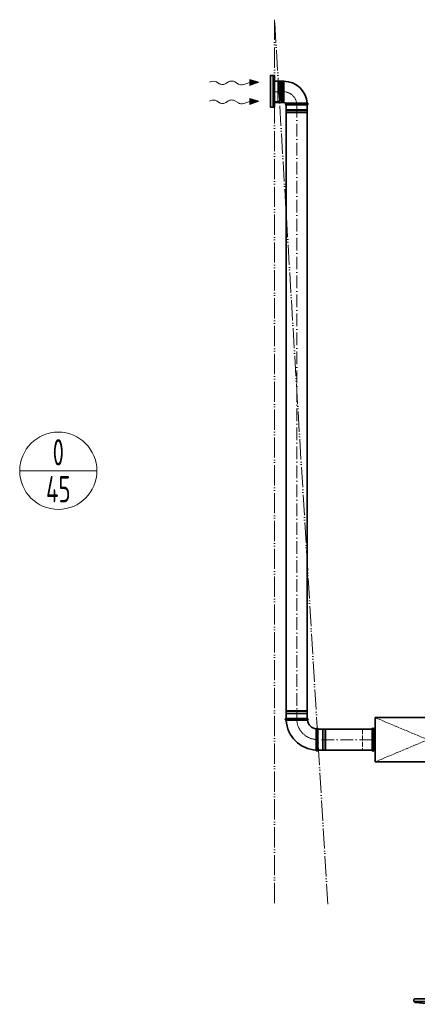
# Model space of a CAD drawing. Header units: millimetres. Extents: x -118717 to 8962, y 22910 to 145283.
# Tile 25 of 193: x -85106 to -83218, y 68647 to 73321. Entities that reach past the tile are written whole.
import ezdxf
from ezdxf.enums import TextEntityAlignment as Align

# ---------------------------------------------------------------- set-up
doc = ezdxf.new("R2010")
doc.units = ezdxf.units.MM
for name, pattern in [('ACAD_ISO02W100', [15, 12, -3]), ('ACAD_ISO05W100', [33, 24, -3, 0, -3, 0, -3]), ('ACAD_ISO10W100', [18, 12, -3, 0, -3])]:
    doc.linetypes.add(name, pattern=pattern)
for name, color, linetype, lineweight in [('VZT_05 ETA (ODVOD) - OBRYS', 6, 'Continuous', 35), ('VZT_06 ETA (ODVOD) - OSA', 6, 'ACAD_ISO10W100', 5), ('VZT_30 DISTRIBUČNÍ PRVKY - OBRYS', 1, 'Continuous', 35), ('VZT_35 TLUMIČE HLUKU - OBRYS', 1, 'Continuous', 35), ('VZT_36 TLUMIČE HLUKU - OSA', 1, 'ACAD_ISO10W100', 5), ('VZT_37 TLUMIČE HLUKU - DETAIL', 8, 'ACAD_ISO02W100', 5), ('VZT_52 POPIS - DISTRIBUCE', 7, 'Continuous', 5), ('VZT_POŽADAVKY NA STAVBU - PODHLEDY', 4, 'ACAD_ISO05W100', 5)]:
    doc.layers.add(name, color=color, linetype=linetype, lineweight=lineweight)
doc.layers.add('VZT_07 ETA (ODVOD) - NETISK', color=8, linetype='ACAD_ISO02W100', lineweight=5, plot=False)
doc.layers.add('VZT_39 TLUMIČE HLUKU - NETISK', color=8, linetype='ACAD_ISO02W100', lineweight=5, plot=False)
doc.styles.add('JS', font='isocp.shx', dxfattribs={"width": 0.6, "height": 125})

msp = doc.modelspace()

# ---------------------------------------------------------------- linework, layer by layer
at = {"lineweight": 13}
for p, q in [((-84201, 73025.8), (-84204.1, 73024)), ((-84201, 72935.8), (-84204.1, 72934))]:
    msp.add_line(p, q, dxfattribs=at)
at = {"color": 0, "lineweight": 13}
for p, q in [((-84157.9, 73017.6), (-84170.8, 73025.7)), ((-84115, 73026), (-84126.9, 73018)), ((-84067.5, 73016), (-84084, 73026.4)), ((-84013.4, 73023.4), (-84042, 73013.7)), ((-83970.4, 73024), (-84013.6, 73037.4)), ((-84013.6, 73037.4), (-84013.4, 73023.4)), ((-84013.2, 73009.5), (-84013.4, 73023.4)), ((-84013.2, 73009.5), (-83970.4, 73024)), ((-84157.9, 72927.6), (-84170.8, 72935.7)), ((-84115, 72936), (-84126.9, 72928)), ((-84067.5, 72926), (-84084, 72936.4)), ((-84013.4, 72933.4), (-84042, 72923.7)), ((-83970.4, 72934), (-84013.6, 72947.4)), ((-84013.6, 72947.4), (-84013.4, 72933.4)), ((-84013.2, 72919.5), (-84013.4, 72933.4)), ((-84013.2, 72919.5), (-83970.4, 72934))]:
    msp.add_line(p, q, dxfattribs=at)
at = {"color": 8, "lineweight": 5}
for points in [[(-83895.5, 72932.8), (-83880.5, 72932.8), (-83880.5, 73029.8), (-83895.5, 73029.8)], [(-83895.5, 72932.8), (-83895.5, 73029.8)], [(-83872.7, 73028.8), (-83872.7, 72981.3)], [(-83870, 73026.8), (-83870, 72981.3)], [(-83866.4, 73025.2), (-83866.4, 72981.3)], [(-83854.7, 73026), (-83854.7, 72981.3)], [(-83854.5, 73025), (-83850.5, 73026.5), (-83850.5, 72981.3)], [(-83872.7, 72933.8), (-83872.7, 72981.3)], [(-83870, 72935.7), (-83870, 72981.3)], [(-83866.4, 72937.4), (-83866.4, 72981.3)], [(-83854.7, 72936.6), (-83854.7, 72981.3)], [(-83854.5, 72937.6), (-83850.5, 72936.1), (-83850.5, 72981.3)]]:
    msp.add_lwpolyline(points, dxfattribs=at)
for points in [[(-83880.5, 73028.8), (-83872.7, 73028.8, -0.291473), (-83870.2, 73027.3, -0.291473)], [(-83860.6, 73033.4), (-83862.1, 73027.5, 0.058981), (-83862.1, 73026.8), (-83862.1, 72981.3)], [(-83860.6, 73033.4), (-83859.2, 73027.7, -0.060863), (-83859.1, 73027), (-83859.1, 72981.3)], [(-83860.6, 72929.2), (-83862.1, 72935.1, -0.058981), (-83862.1, 72935.7), (-83862.1, 72981.3)], [(-83860.6, 72929.2), (-83859.2, 72934.9, 0.060863), (-83859.1, 72935.5), (-83859.1, 72981.3)], [(-83880.5, 72933.8), (-83872.7, 72933.8, 0.291473), (-83870.2, 72935.3, 0.291473)]]:
    msp.add_lwpolyline(points, format="xyb", dxfattribs=at)
for centre, radius, start, end in [((-83866.8, 73029), 3.88, 207.4993, 276.6735), ((-83859.9, 73016.9), 10.5, 59.7176, 127.8378), ((-83866.8, 72933.5), 3.88, 83.3265, 152.5007), ((-83859.9, 72945.6), 10.5, 232.1622, 300.2824)]:
    msp.add_arc(centre, radius, start, end, dxfattribs=at)
at = {"color": 0, "lineweight": 13}
for centre, start_param, end_param in [((-84186.2, 73016.2), 0.766537, 2.320574), ((-84099.4, 73016.8), 0.766537, 2.375056), ((-84142.5, 73027.1), 3.908129, 5.516649), ((-84052.1, 73025.5), 3.908129, 5.191299), ((-84186.2, 72926.2), 0.766537, 2.320574), ((-84099.4, 72926.8), 0.766537, 2.375056), ((-84142.5, 72937.1), 3.908129, 5.516649), ((-84052.1, 72935.5), 3.908129, 5.191299)]:
    msp.add_ellipse(centre, major_axis=(21.5, 0.3), ratio=0.625, start_param=start_param, end_param=end_param, dxfattribs=at)
for points in [[(-84013.2, 73009.5), (-84013.6, 73037.4), (-83970.4, 73024)], [(-84013.2, 72919.5), (-84013.6, 72947.4), (-83970.4, 72934)]]:
    msp.add_solid(points, dxfattribs=at)
at = {"layer": 'VZT_05 ETA (ODVOD) - OBRYS'}
for p, q in [((-83895.4, 73030), (-83895.4, 72928)), ((-83853.4, 73030), (-83895.4, 73030)), ((-83852.4, 73029), (-83852.4, 72929)), ((-83853.4, 72928), (-83895.4, 72928)), ((-83840.4, 72917), (-83740.4, 72917)), ((-83740.4, 72925), (-83790.7, 72925)), ((-83740.4, 70003.3), (-83840.4, 70003.3)), ((-83840.4, 69995.3), (-83790.3, 69995.3)), ((-83690.4, 69853.3), (-83690.4, 69953.3)), ((-83698.4, 69853.3), (-83698.4, 69903.4))]:
    msp.add_line(p, q, dxfattribs=at)
for points in [[(-83840.4, 70005.4), (-83840.4, 72917)], [(-83740.4, 70005.4), (-83740.4, 72917)], [(-83690.4, 69952.7), (-83432.5, 69952.7)], [(-83690.4, 69852.7), (-83432.5, 69852.7)]]:
    msp.add_lwpolyline(points, dxfattribs=at)
for centre, radius, start, end in [((-83853.4, 73029), 1, 0, 90), ((-83852.4, 72917), 112, 4.096, 90), ((-83853.4, 72929), 1, 270, 0), ((-83852.4, 72917), 12, 36.8699, 90), ((-83840.4, 72921), 4, 126.8699, 270), ((-83740.4, 72921), 4, 270, 90), ((-83840.4, 69999.3), 4, 90, 270), ((-83690.4, 70003.3), 150, 183.0572, 266.9428), ((-83740.4, 69999.3), 4, 279.1478, 90), ((-83690.4, 70003.3), 50, 189.1478, 260.8522), ((-83694.4, 69953.3), 4, 0, 170.8522), ((-83694.4, 69853.3), 4, 180, 0)]:
    msp.add_arc(centre, radius, start, end, dxfattribs=at)
for points, knots in [([(-83842.8, 72924.2), (-83842.8, 72924.2), (-83842.7, 72924.2), (-83842.1, 72924.3), (-83840.9, 72924.4), (-83837.8, 72924.6), (-83836.2, 72924.7), (-83830.5, 72924.9), (-83825.4, 72924.9), (-83813.8, 72925), (-83807.3, 72925), (-83797.3, 72925), (-83794, 72925), (-83790.7, 72925)], [158.803681, 158.803681, 158.803681, 158.803681, 163.616371, 163.616371, 177.367021, 177.367021, 187.043223, 187.043223, 208.249718, 208.249718, 228.912225, 228.912225, 238.882543, 238.882543, 238.882543, 238.882543]), ([(-83739.8, 69995.3), (-83739.8, 69995.3), (-83740.9, 69995.3), (-83745.4, 69995.3), (-83748.9, 69995.3), (-83757.7, 69995.3), (-83763.1, 69995.3), (-83775, 69995.3), (-83781.5, 69995.3), (-83788.8, 69995.3), (-83789.5, 69995.3), (-83790.3, 69995.3)], [157.874915, 157.874915, 157.874915, 157.874915, 176.103874, 176.103874, 195.460379, 195.460379, 215.101284, 215.101284, 234.82164, 234.82164, 237.034743, 237.034743, 237.034743, 237.034743]), ([(-83698.4, 69903.4), (-83698.4, 69909.8), (-83698.4, 69916.1), (-83698.4, 69928.1), (-83698.4, 69933.7), (-83698.4, 69943.2), (-83698.4, 69947), (-83698.4, 69952.3), (-83698.4, 69953.7), (-83698.4, 69953.9), (-83698.4, 69953.9), (-83698.4, 69953.9)], [78.71119, 78.71119, 78.71119, 78.71119, 97.804615, 97.804615, 117.523893, 117.523893, 137.264303, 137.264303, 156.831737, 156.831737, 157.874915, 157.874915, 157.874915, 157.874915])]:
    msp.add_open_spline(points, degree=3, knots=knots, dxfattribs=at)
at = {"layer": 'VZT_06 ETA (ODVOD) - OSA', "ltscale": 0.3}
for points in [[(-83895.4, 72979), (-83852.4, 72979, -0.414214), (-83790.4, 72917), (-83790.4, 72917)], [(-83790.4, 70003.3), (-83790.4, 70003.3, 0.414214), (-83690.4, 69903.3), (-83690.4, 69903.3)]]:
    msp.add_lwpolyline(points, format="xyb", dxfattribs=at)
at = {"layer": 'VZT_06 ETA (ODVOD) - OSA', "ltscale": 5}
for points in [[(-83790.4, 72917), (-83790.4, 70005.4)], [(-83432.5, 69902.7), (-83690.4, 69902.7)]]:
    msp.add_lwpolyline(points, dxfattribs=at)
at = {"layer": 'VZT_07 ETA (ODVOD) - NETISK', "ltscale": 0.4}
for p, q in [((-83740.4, 72891.5), (-83840.4, 72891.5)), ((-83840.4, 72891), (-83840.4, 72891.5)), ((-83740.4, 72891), (-83840.4, 72891)), ((-83740.4, 72884), (-83840.4, 72884)), ((-83840.4, 72883.5), (-83840.4, 72884)), ((-83740.4, 72883.5), (-83840.4, 72883.5)), ((-83839.4, 72895), (-83839.4, 72917)), ((-83741.4, 72895), (-83839.4, 72895)), ((-83741.4, 72883), (-83839.4, 72883)), ((-83839.4, 72879), (-83839.4, 72883)), ((-83838.4, 72891.5), (-83838.4, 72895)), ((-83838.4, 72884), (-83838.4, 72891)), ((-83838.4, 72883), (-83838.4, 72883.5)), ((-83742.4, 72891.5), (-83742.4, 72895)), ((-83742.4, 72884), (-83742.4, 72891)), ((-83742.4, 72883), (-83742.4, 72883.5)), ((-83741.4, 72895), (-83741.4, 72917)), ((-83741.4, 72879), (-83741.4, 72883)), ((-83740.4, 72891), (-83740.4, 72891.5)), ((-83740.4, 72883.5), (-83740.4, 72884)), ((-83741.4, 72879), (-83839.4, 72879)), ((-83840.4, 70036.8), (-83740.4, 70036.8)), ((-83840.4, 70036.8), (-83840.4, 70036.3)), ((-83840.4, 70036.3), (-83740.4, 70036.3)), ((-83839.4, 70041.3), (-83741.4, 70041.3)), ((-83839.4, 70041.3), (-83839.4, 70037.3)), ((-83839.4, 70037.3), (-83741.4, 70037.3)), ((-83838.4, 70037.3), (-83838.4, 70036.8)), ((-83838.4, 70036.3), (-83838.4, 70029.3)), ((-83742.4, 70037.3), (-83742.4, 70036.8)), ((-83742.4, 70036.3), (-83742.4, 70029.3)), ((-83741.4, 70041.3), (-83741.4, 70037.3)), ((-83740.4, 70036.8), (-83740.4, 70036.3)), ((-83840.4, 70029.3), (-83740.4, 70029.3)), ((-83840.4, 70029.3), (-83840.4, 70028.8)), ((-83840.4, 70028.8), (-83740.4, 70028.8)), ((-83839.4, 70025.3), (-83741.4, 70025.3)), ((-83839.4, 70025.3), (-83839.4, 70003.3)), ((-83838.4, 70028.8), (-83838.4, 70025.3)), ((-83742.4, 70028.8), (-83742.4, 70025.3)), ((-83741.4, 70025.3), (-83741.4, 70003.3)), ((-83740.4, 70029.3), (-83740.4, 70028.8)), ((-83690.4, 69952.3), (-83668.4, 69952.3)), ((-83668.4, 69854.3), (-83668.4, 69952.3)), ((-83668.4, 69951.3), (-83664.9, 69951.3)), ((-83664.9, 69853.3), (-83664.9, 69953.3)), ((-83664.9, 69953.3), (-83664.4, 69953.3)), ((-83664.4, 69853.3), (-83664.4, 69953.3)), ((-83664.4, 69951.3), (-83657.4, 69951.3)), ((-83657.4, 69853.3), (-83657.4, 69953.3)), ((-83657.4, 69953.3), (-83656.9, 69953.3)), ((-83656.9, 69853.3), (-83656.9, 69953.3)), ((-83656.9, 69951.3), (-83656.4, 69951.3)), ((-83656.4, 69854.3), (-83656.4, 69952.3)), ((-83656.4, 69952.3), (-83652.4, 69952.3)), ((-83652.4, 69854.3), (-83652.4, 69952.3)), ((-83690.4, 69854.3), (-83668.4, 69854.3)), ((-83668.4, 69855.3), (-83664.9, 69855.3)), ((-83664.9, 69853.3), (-83664.4, 69853.3)), ((-83664.4, 69855.3), (-83657.4, 69855.3)), ((-83657.4, 69853.3), (-83656.9, 69853.3)), ((-83656.9, 69855.3), (-83656.4, 69855.3)), ((-83656.4, 69854.3), (-83652.4, 69854.3))]:
    msp.add_line(p, q, dxfattribs=at)
at = {"layer": 'VZT_30 DISTRIBUČNÍ PRVKY - OBRYS'}
msp.add_lwpolyline([(-83915.5, 72906.3), (-83915.5, 73056.3), (-83895.5, 73056.3), (-83895.5, 72906.3)], close=True, dxfattribs=at)
msp.add_lwpolyline([(-83902.3, 73056.3), (-83902.3, 72906.3)], dxfattribs=at)
for points in [[(-83233.4, 68659.5), (-82960.4, 68659.5), (-82960.4, 68668.7, 0.414214), (-82964.3, 68672.5), (-83229.5, 68672.5, 0.414214), (-83233.4, 68668.7), (-83233.4, 68659.5)], [(-83096.9, 68646.5, -0.0327), (-83225.4, 68655), (-83228.4, 68655.6, -0.36397), (-83230.9, 68658.5), (-83230.9, 68659.5)]]:
    msp.add_lwpolyline(points, format="xyb", dxfattribs=at)
at = {"layer": 'VZT_35 TLUMIČE HLUKU - OBRYS'}
msp.add_line((-83432.5, 69952.7), (-83432.5, 69852.7), dxfattribs=at)
msp.add_lwpolyline([(-83417.5, 69797.7), (-82917.5, 69797.7), (-82917.5, 70007.7), (-83417.5, 70007.7)], close=True, dxfattribs=at)
for points in [[(-83423.5, 69952.7), (-83423.5, 69852.7)], [(-83423.5, 69952.7), (-83417.5, 69952.7)], [(-83423.5, 69852.7), (-83417.5, 69852.7)]]:
    msp.add_lwpolyline(points, dxfattribs=at)
for centre, start, end in [((-83428, 69952.7), 0, 180), ((-83428, 69852.7), 180, 0)]:
    msp.add_arc(centre, 4.5, start, end, dxfattribs=at)
at = {"layer": 'VZT_36 TLUMIČE HLUKU - OSA', "ltscale": 5}
msp.add_lwpolyline([(-83432.5, 69902.7), (-83417.5, 69902.7)], dxfattribs=at)
msp.add_lwpolyline([(-83432.5, 69902.7), (-83417.5, 69902.7)], dxfattribs=at)
msp.add_lwpolyline([(-83432.5, 69902.7), (-83417.5, 69902.7)], dxfattribs=at)
at = {"layer": 'VZT_37 TLUMIČE HLUKU - DETAIL', "lineweight": 5}
for points in [[(-83417.5, 69797.7), (-82917.5, 70007.7)], [(-82917.5, 69797.7), (-83417.5, 70007.7)]]:
    msp.add_lwpolyline(points, dxfattribs=at)
at = {"layer": 'VZT_39 TLUMIČE HLUKU - NETISK', "ltscale": 2}
msp.add_lwpolyline([(-83432.5, 69952.7), (-83477.5, 69952.7), (-83477.5, 69852.7), (-83432.5, 69852.7)], dxfattribs=at)
at = {"layer": 'VZT_52 POPIS - DISTRIBUCE'}
msp.add_line((-85105.9, 71179.8), (-84739.1, 71179.8), dxfattribs=at)
msp.add_circle((-84922.5, 71179.8), 183.4, dxfattribs=at)
at = {"layer": 'VZT_POŽADAVKY NA STAVBU - PODHLEDY', "ltscale": 4}
for p, q in [((-83643.1, 69122), (-83895.5, 73321.4)), ((-83895.5, 73321.4), (-83895.4, 69123.2))]:
    msp.add_line(p, q, dxfattribs=at)

# ---------------------------------------------------------------- texts
at = {"layer": 'VZT_52 POPIS - DISTRIBUCE', "ltscale": 50, "style": 'JS', "width": 0.7}
for s, p in [('0', (-84922.5, 71267.3)), ('45', (-84922.5, 71092.3))]:
    msp.add_text(s, height=125, dxfattribs=at).set_placement(p, align=Align.MIDDLE_CENTER)

doc.saveas('drawing.dxf')
